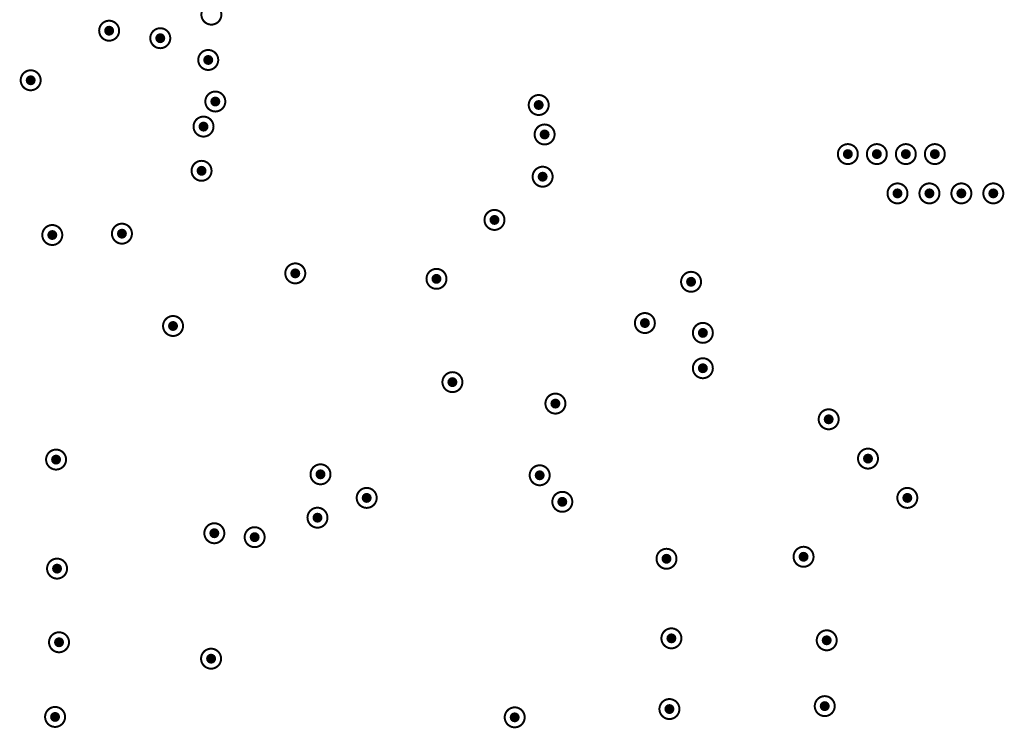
# Model space of a CAD drawing. Header units: inches. Extents: x -11.9 to 0, y -4.1 to 7.1.
# Tile 29 of 54: x -5.653 to -4.667, y 2.663 to 3.373. Entities that reach past the tile are written whole.
import ezdxf

# ---------------------------------------------------------------- set-up
doc = ezdxf.new("R2010")
doc.units = ezdxf.units.IN
doc.header["$MEASUREMENT"] = 0
doc.layers.add('DrillDrawing', color=1, linetype='Continuous')
doc.layers.add('ViaHoleLayer', color=16, linetype='Continuous')

msp = doc.modelspace()

# ---------------------------------------------------------------- hatches: boundary and pattern name
at = {"layer": 'ViaHoleLayer'}
h = msp.add_hatch(color=16, dxfattribs=at)
edge = h.paths.add_edge_path()
edge.add_arc((-5.56301, 3.36184), 0.005, 0, 360)
h = msp.add_hatch(color=16, dxfattribs=at)
edge = h.paths.add_edge_path()
edge.add_arc((-5.51181, 3.35433), 0.005, 0, 360)
h = msp.add_hatch(color=16, dxfattribs=at)
edge = h.paths.add_edge_path()
edge.add_arc((-5.46379, 3.33252), 0.005, 0, 360)
h = msp.add_hatch(color=16, dxfattribs=at)
edge = h.paths.add_edge_path()
edge.add_arc((-5.64157, 3.31217), 0.005, 0, 360)
h = msp.add_hatch(color=16, dxfattribs=at)
edge = h.paths.add_edge_path()
edge.add_arc((-5.45669, 3.29087), 0.005, 0, 360)
h = msp.add_hatch(color=16, dxfattribs=at)
edge = h.paths.add_edge_path()
edge.add_arc((-5.13287, 3.2874), 0.005, 0, 360)
h = msp.add_hatch(color=16, dxfattribs=at)
edge = h.paths.add_edge_path()
edge.add_arc((-5.4685, 3.26575), 0.005, 0, 360)
h = msp.add_hatch(color=16, dxfattribs=at)
edge = h.paths.add_edge_path()
edge.add_arc((-5.12697, 3.25787), 0.005, 0, 360)
h = msp.add_hatch(color=16, dxfattribs=at)
edge = h.paths.add_edge_path()
edge.add_arc((-4.82333, 3.23819), 0.005, 0, 360)
h = msp.add_hatch(color=16, dxfattribs=at)
edge = h.paths.add_edge_path()
edge.add_arc((-4.79429, 3.23819), 0.005, 0, 360)
h = msp.add_hatch(color=16, dxfattribs=at)
edge = h.paths.add_edge_path()
edge.add_arc((-4.76526, 3.23819), 0.005, 0, 360)
h = msp.add_hatch(color=16, dxfattribs=at)
edge = h.paths.add_edge_path()
edge.add_arc((-4.73622, 3.23819), 0.005, 0, 360)
h = msp.add_hatch(color=16, dxfattribs=at)
edge = h.paths.add_edge_path()
edge.add_arc((-5.47047, 3.22146), 0.005, 0, 360)
h = msp.add_hatch(color=16, dxfattribs=at)
edge = h.paths.add_edge_path()
edge.add_arc((-5.12894, 3.21555), 0.005, 0, 360)
h = msp.add_hatch(color=16, dxfattribs=at)
edge = h.paths.add_edge_path()
edge.add_arc((-4.77362, 3.19882), 0.005, 0, 360)
h = msp.add_hatch(color=16, dxfattribs=at)
edge = h.paths.add_edge_path()
edge.add_arc((-4.74163, 3.19882), 0.005, 0, 360)
h = msp.add_hatch(color=16, dxfattribs=at)
edge = h.paths.add_edge_path()
edge.add_arc((-4.70965, 3.19882), 0.005, 0, 360)
h = msp.add_hatch(color=16, dxfattribs=at)
edge = h.paths.add_edge_path()
edge.add_arc((-4.67766, 3.19882), 0.005, 0, 360)
h = msp.add_hatch(color=16, dxfattribs=at)
edge = h.paths.add_edge_path()
edge.add_arc((-5.17717, 3.17224), 0.005, 0, 360)
h = msp.add_hatch(color=16, dxfattribs=at)
edge = h.paths.add_edge_path()
edge.add_arc((-5.61994, 3.15712), 0.005, 0, 360)
h = msp.add_hatch(color=16, dxfattribs=at)
edge = h.paths.add_edge_path()
edge.add_arc((-5.5502, 3.15846), 0.005, 0, 360)
h = msp.add_hatch(color=16, dxfattribs=at)
edge = h.paths.add_edge_path()
edge.add_arc((-5.37662, 3.11867), 0.005, 0, 360)
h = msp.add_hatch(color=16, dxfattribs=at)
edge = h.paths.add_edge_path()
edge.add_arc((-5.23524, 3.11319), 0.005, 0, 360)
h = msp.add_hatch(color=16, dxfattribs=at)
edge = h.paths.add_edge_path()
edge.add_arc((-4.98032, 3.11024), 0.005, 0, 360)
h = msp.add_hatch(color=16, dxfattribs=at)
edge = h.paths.add_edge_path()
edge.add_arc((-5.49902, 3.06595), 0.005, 0, 360)
h = msp.add_hatch(color=16, dxfattribs=at)
edge = h.paths.add_edge_path()
edge.add_arc((-5.02657, 3.0689), 0.005, 0, 360)
h = msp.add_hatch(color=16, dxfattribs=at)
edge = h.paths.add_edge_path()
edge.add_arc((-4.9685, 3.05906), 0.005, 0, 360)
h = msp.add_hatch(color=16, dxfattribs=at)
edge = h.paths.add_edge_path()
edge.add_arc((-4.9685, 3.02362), 0.005, 0, 360)
h = msp.add_hatch(color=16, dxfattribs=at)
edge = h.paths.add_edge_path()
edge.add_arc((-5.21928, 3.00969), 0.005, 0, 360)
h = msp.add_hatch(color=16, dxfattribs=at)
edge = h.paths.add_edge_path()
edge.add_arc((-5.11614, 2.98819), 0.005, 0, 360)
h = msp.add_hatch(color=16, dxfattribs=at)
edge = h.paths.add_edge_path()
edge.add_arc((-4.84252, 2.97244), 0.005, 0, 360)
h = msp.add_hatch(color=16, dxfattribs=at)
edge = h.paths.add_edge_path()
edge.add_arc((-4.80315, 2.93307), 0.005, 0, 360)
h = msp.add_hatch(color=16, dxfattribs=at)
edge = h.paths.add_edge_path()
edge.add_arc((-5.61614, 2.93209), 0.005, 0, 360)
h = msp.add_hatch(color=16, dxfattribs=at)
edge = h.paths.add_edge_path()
edge.add_arc((-5.35138, 2.91732), 0.005, 0, 360)
h = msp.add_hatch(color=16, dxfattribs=at)
edge = h.paths.add_edge_path()
edge.add_arc((-5.13189, 2.91634), 0.005, 0, 360)
h = msp.add_hatch(color=16, dxfattribs=at)
edge = h.paths.add_edge_path()
edge.add_arc((-5.30512, 2.8937), 0.005, 0, 360)
h = msp.add_hatch(color=16, dxfattribs=at)
edge = h.paths.add_edge_path()
edge.add_arc((-4.76378, 2.8937), 0.005, 0, 360)
h = msp.add_hatch(color=16, dxfattribs=at)
edge = h.paths.add_edge_path()
edge.add_arc((-5.10925, 2.88976), 0.005, 0, 360)
h = msp.add_hatch(color=16, dxfattribs=at)
edge = h.paths.add_edge_path()
edge.add_arc((-5.3544, 2.87386), 0.005, 0, 360)
h = msp.add_hatch(color=16, dxfattribs=at)
edge = h.paths.add_edge_path()
edge.add_arc((-5.45768, 2.85827), 0.005, 0, 360)
h = msp.add_hatch(color=16, dxfattribs=at)
edge = h.paths.add_edge_path()
edge.add_arc((-5.41732, 2.85433), 0.005, 0, 360)
h = msp.add_hatch(color=16, dxfattribs=at)
edge = h.paths.add_edge_path()
edge.add_arc((-4.86768, 2.83469), 0.005, 0, 360)
h = msp.add_hatch(color=16, dxfattribs=at)
edge = h.paths.add_edge_path()
edge.add_arc((-5.00492, 2.83268), 0.005, 0, 360)
h = msp.add_hatch(color=16, dxfattribs=at)
edge = h.paths.add_edge_path()
edge.add_arc((-5.61516, 2.82283), 0.005, 0, 360)
h = msp.add_hatch(color=16, dxfattribs=at)
edge = h.paths.add_edge_path()
edge.add_arc((-5.61319, 2.74902), 0.005, 0, 360)
h = msp.add_hatch(color=16, dxfattribs=at)
edge = h.paths.add_edge_path()
edge.add_arc((-5, 2.75295), 0.005, 0, 360)
h = msp.add_hatch(color=16, dxfattribs=at)
edge = h.paths.add_edge_path()
edge.add_arc((-4.84449, 2.75098), 0.005, 0, 360)
h = msp.add_hatch(color=16, dxfattribs=at)
edge = h.paths.add_edge_path()
edge.add_arc((-5.46093, 2.73258), 0.005, 0, 360)
h = msp.add_hatch(color=16, dxfattribs=at)
edge = h.paths.add_edge_path()
edge.add_arc((-5.00197, 2.68209), 0.005, 0, 360)
h = msp.add_hatch(color=16, dxfattribs=at)
edge = h.paths.add_edge_path()
edge.add_arc((-4.84646, 2.68504), 0.005, 0, 360)
h = msp.add_hatch(color=16, dxfattribs=at)
edge = h.paths.add_edge_path()
edge.add_arc((-5.61713, 2.67421), 0.005, 0, 360)
h = msp.add_hatch(color=16, dxfattribs=at)
edge = h.paths.add_edge_path()
edge.add_arc((-5.15692, 2.67379), 0.005, 0, 360)

# ---------------------------------------------------------------- linework, layer by layer
at = {"layer": 'DrillDrawing'}
for points, const_width in [([(-5.45063, 3.37795, 1), (-5.47063, 3.37795, 1)], 0.002), ([(-5.55301, 3.36184, 1), (-5.57301, 3.36184, 1)], 0.002), ([(-5.57351, 3.36184, 1), (-5.57251, 3.36184, 1)], 0.001), ([(-5.55351, 3.36184, 1), (-5.55251, 3.36184, 1)], 0.001), ([(-5.50181, 3.35433, 1), (-5.52181, 3.35433, 1)], 0.002), ([(-5.52231, 3.35433, 1), (-5.52131, 3.35433, 1)], 0.001), ([(-5.50231, 3.35433, 1), (-5.50131, 3.35433, 1)], 0.001), ([(-5.45379, 3.33252, 1), (-5.47379, 3.33252, 1)], 0.002), ([(-5.47429, 3.33252, 1), (-5.47329, 3.33252, 1)], 0.001), ([(-5.45429, 3.33252, 1), (-5.45329, 3.33252, 1)], 0.001), ([(-5.63157, 3.31217, 1), (-5.65157, 3.31217, 1)], 0.002), ([(-5.65207, 3.31217, 1), (-5.65107, 3.31217, 1)], 0.001), ([(-5.63207, 3.31217, 1), (-5.63107, 3.31217, 1)], 0.001), ([(-5.44669, 3.29087, 1), (-5.46669, 3.29087, 1)], 0.002), ([(-5.12287, 3.2874, 1), (-5.14287, 3.2874, 1)], 0.002), ([(-5.46719, 3.29087, 1), (-5.46619, 3.29087, 1)], 0.001), ([(-5.44719, 3.29087, 1), (-5.44619, 3.29087, 1)], 0.001), ([(-5.14337, 3.2874, 1), (-5.14237, 3.2874, 1)], 0.001), ([(-5.12337, 3.2874, 1), (-5.12237, 3.2874, 1)], 0.001), ([(-5.4585, 3.26575, 1), (-5.4785, 3.26575, 1)], 0.002), ([(-5.479, 3.26575, 1), (-5.478, 3.26575, 1)], 0.001), ([(-5.459, 3.26575, 1), (-5.458, 3.26575, 1)], 0.001), ([(-5.11697, 3.25787, 1), (-5.13697, 3.25787, 1)], 0.002), ([(-5.13747, 3.25787, 1), (-5.13647, 3.25787, 1)], 0.001), ([(-5.11747, 3.25787, 1), (-5.11647, 3.25787, 1)], 0.001), ([(-4.81333, 3.23819, 1), (-4.83333, 3.23819, 1)], 0.002), ([(-4.78429, 3.23819, 1), (-4.80429, 3.23819, 1)], 0.002), ([(-4.75526, 3.23819, 1), (-4.77526, 3.23819, 1)], 0.002), ([(-4.72622, 3.23819, 1), (-4.74622, 3.23819, 1)], 0.002), ([(-4.83383, 3.23819, 1), (-4.83283, 3.23819, 1)], 0.001), ([(-4.81383, 3.23819, 1), (-4.81283, 3.23819, 1)], 0.001), ([(-4.80479, 3.23819, 1), (-4.80379, 3.23819, 1)], 0.001), ([(-4.78479, 3.23819, 1), (-4.78379, 3.23819, 1)], 0.001), ([(-4.77576, 3.23819, 1), (-4.77476, 3.23819, 1)], 0.001), ([(-4.75576, 3.23819, 1), (-4.75476, 3.23819, 1)], 0.001), ([(-4.74672, 3.23819, 1), (-4.74572, 3.23819, 1)], 0.001), ([(-4.72672, 3.23819, 1), (-4.72572, 3.23819, 1)], 0.001), ([(-5.46047, 3.22146, 1), (-5.48047, 3.22146, 1)], 0.002), ([(-5.11894, 3.21555, 1), (-5.13894, 3.21555, 1)], 0.002), ([(-5.48097, 3.22146, 1), (-5.47997, 3.22146, 1)], 0.001), ([(-5.46097, 3.22146, 1), (-5.45997, 3.22146, 1)], 0.001), ([(-5.13944, 3.21555, 1), (-5.13844, 3.21555, 1)], 0.001), ([(-5.11944, 3.21555, 1), (-5.11844, 3.21555, 1)], 0.001), ([(-4.76362, 3.19882, 1), (-4.78362, 3.19882, 1)], 0.002), ([(-4.73163, 3.19882, 1), (-4.75163, 3.19882, 1)], 0.002), ([(-4.69965, 3.19882, 1), (-4.71965, 3.19882, 1)], 0.002), ([(-4.66766, 3.19882, 1), (-4.68766, 3.19882, 1)], 0.002), ([(-4.78412, 3.19882, 1), (-4.78312, 3.19882, 1)], 0.001), ([(-4.76412, 3.19882, 1), (-4.76312, 3.19882, 1)], 0.001), ([(-4.75213, 3.19882, 1), (-4.75113, 3.19882, 1)], 0.001), ([(-4.73213, 3.19882, 1), (-4.73113, 3.19882, 1)], 0.001), ([(-4.72015, 3.19882, 1), (-4.71915, 3.19882, 1)], 0.001), ([(-4.70015, 3.19882, 1), (-4.69915, 3.19882, 1)], 0.001), ([(-4.68816, 3.19882, 1), (-4.68716, 3.19882, 1)], 0.001), ([(-4.66816, 3.19882, 1), (-4.66716, 3.19882, 1)], 0.001), ([(-5.16717, 3.17224, 1), (-5.18717, 3.17224, 1)], 0.002), ([(-5.60994, 3.15712, 1), (-5.62994, 3.15712, 1)], 0.002), ([(-5.5402, 3.15846, 1), (-5.5602, 3.15846, 1)], 0.002), ([(-5.18767, 3.17224, 1), (-5.18667, 3.17224, 1)], 0.001), ([(-5.16767, 3.17224, 1), (-5.16667, 3.17224, 1)], 0.001), ([(-5.63044, 3.15712, 1), (-5.62944, 3.15712, 1)], 0.001), ([(-5.61044, 3.15712, 1), (-5.60944, 3.15712, 1)], 0.001), ([(-5.5607, 3.15846, 1), (-5.5597, 3.15846, 1)], 0.001), ([(-5.5407, 3.15846, 1), (-5.5397, 3.15846, 1)], 0.001), ([(-5.36662, 3.11867, 1), (-5.38662, 3.11867, 1)], 0.002), ([(-5.38712, 3.11867, 1), (-5.38612, 3.11867, 1)], 0.001), ([(-5.36712, 3.11867, 1), (-5.36612, 3.11867, 1)], 0.001), ([(-5.22524, 3.11319, 1), (-5.24524, 3.11319, 1)], 0.002), ([(-4.97032, 3.11024, 1), (-4.99031, 3.11024, 1)], 0.002), ([(-5.24574, 3.11319, 1), (-5.24474, 3.11319, 1)], 0.001), ([(-5.22574, 3.11319, 1), (-5.22474, 3.11319, 1)], 0.001), ([(-4.99081, 3.11024, 1), (-4.98982, 3.11024, 1)], 0.001), ([(-4.97081, 3.11024, 1), (-4.96981, 3.11024, 1)], 0.001), ([(-5.48902, 3.06595, 1), (-5.50902, 3.06595, 1)], 0.002), ([(-5.01657, 3.0689, 1), (-5.03657, 3.0689, 1)], 0.002), ([(-5.50952, 3.06595, 1), (-5.50852, 3.06595, 1)], 0.001), ([(-5.48952, 3.06595, 1), (-5.48852, 3.06595, 1)], 0.001), ([(-5.03707, 3.0689, 1), (-5.03607, 3.0689, 1)], 0.001), ([(-5.01707, 3.0689, 1), (-5.01607, 3.0689, 1)], 0.001), ([(-4.9585, 3.05906, 1), (-4.9785, 3.05906, 1)], 0.002), ([(-4.979, 3.05906, 1), (-4.978, 3.05906, 1)], 0.001), ([(-4.959, 3.05906, 1), (-4.958, 3.05906, 1)], 0.001), ([(-4.9585, 3.02362, 1), (-4.9785, 3.02362, 1)], 0.002), ([(-5.20928, 3.00969, 1), (-5.22928, 3.00969, 1)], 0.002), ([(-4.979, 3.02362, 1), (-4.978, 3.02362, 1)], 0.001), ([(-4.959, 3.02362, 1), (-4.958, 3.02362, 1)], 0.001), ([(-5.22978, 3.00969, 1), (-5.22878, 3.00969, 1)], 0.001), ([(-5.20978, 3.00969, 1), (-5.20878, 3.00969, 1)], 0.001), ([(-5.10614, 2.98819, 1), (-5.12614, 2.98819, 1)], 0.002), ([(-5.12664, 2.98819, 1), (-5.12564, 2.98819, 1)], 0.001), ([(-5.10664, 2.98819, 1), (-5.10564, 2.98819, 1)], 0.001), ([(-4.83252, 2.97244, 1), (-4.85252, 2.97244, 1)], 0.002), ([(-4.85302, 2.97244, 1), (-4.85202, 2.97244, 1)], 0.001), ([(-4.83302, 2.97244, 1), (-4.83202, 2.97244, 1)], 0.001), ([(-5.60614, 2.93209, 1), (-5.62614, 2.93209, 1)], 0.002), ([(-4.79315, 2.93307, 1), (-4.81315, 2.93307, 1)], 0.002), ([(-5.62664, 2.93209, 1), (-5.62564, 2.93209, 1)], 0.001), ([(-5.60664, 2.93209, 1), (-5.60564, 2.93209, 1)], 0.001), ([(-5.34138, 2.91732, 1), (-5.36138, 2.91732, 1)], 0.002), ([(-4.81365, 2.93307, 1), (-4.81265, 2.93307, 1)], 0.001), ([(-4.79365, 2.93307, 1), (-4.79265, 2.93307, 1)], 0.001), ([(-5.36188, 2.91732, 1), (-5.36088, 2.91732, 1)], 0.001), ([(-5.34188, 2.91732, 1), (-5.34088, 2.91732, 1)], 0.001), ([(-5.12189, 2.91634, 1), (-5.14189, 2.91634, 1)], 0.002), ([(-5.14239, 2.91634, 1), (-5.14139, 2.91634, 1)], 0.001), ([(-5.12239, 2.91634, 1), (-5.12139, 2.91634, 1)], 0.001), ([(-5.29512, 2.8937, 1), (-5.31512, 2.8937, 1)], 0.002), ([(-5.09925, 2.88976, 1), (-5.11925, 2.88976, 1)], 0.002), ([(-4.75378, 2.8937, 1), (-4.77378, 2.8937, 1)], 0.002), ([(-5.31562, 2.8937, 1), (-5.31462, 2.8937, 1)], 0.001), ([(-5.29562, 2.8937, 1), (-5.29462, 2.8937, 1)], 0.001), ([(-5.11975, 2.88976, 1), (-5.11875, 2.88976, 1)], 0.001), ([(-5.09975, 2.88976, 1), (-5.09875, 2.88976, 1)], 0.001), ([(-4.77428, 2.8937, 1), (-4.77328, 2.8937, 1)], 0.001), ([(-4.75428, 2.8937, 1), (-4.75328, 2.8937, 1)], 0.001), ([(-5.3444, 2.87386, 1), (-5.3644, 2.87386, 1)], 0.002), ([(-5.44768, 2.85827, 1), (-5.46768, 2.85827, 1)], 0.002), ([(-5.3649, 2.87386, 1), (-5.3639, 2.87386, 1)], 0.001), ([(-5.3449, 2.87386, 1), (-5.3439, 2.87386, 1)], 0.001), ([(-5.46818, 2.85827, 1), (-5.46718, 2.85827, 1)], 0.001), ([(-5.44818, 2.85827, 1), (-5.44718, 2.85827, 1)], 0.001), ([(-5.40732, 2.85433, 1), (-5.42732, 2.85433, 1)], 0.002), ([(-5.42782, 2.85433, 1), (-5.42682, 2.85433, 1)], 0.001), ([(-5.40782, 2.85433, 1), (-5.40682, 2.85433, 1)], 0.001), ([(-4.99492, 2.83268, 1), (-5.01492, 2.83268, 1)], 0.002), ([(-4.85768, 2.83469, 1), (-4.87768, 2.83469, 1)], 0.002), ([(-5.60516, 2.82283, 1), (-5.62516, 2.82283, 1)], 0.002), ([(-5.01542, 2.83268, 1), (-5.01442, 2.83268, 1)], 0.001), ([(-4.99542, 2.83268, 1), (-4.99442, 2.83268, 1)], 0.001), ([(-4.87818, 2.83469, 1), (-4.87718, 2.83469, 1)], 0.001), ([(-4.85818, 2.83469, 1), (-4.85718, 2.83469, 1)], 0.001), ([(-5.62566, 2.82283, 1), (-5.62466, 2.82283, 1)], 0.001), ([(-5.60566, 2.82283, 1), (-5.60466, 2.82283, 1)], 0.001), ([(-4.99, 2.75295, 1), (-5.01, 2.75295, 1)], 0.002), ([(-4.83449, 2.75098, 1), (-4.85449, 2.75098, 1)], 0.002), ([(-5.60319, 2.74902, 1), (-5.62319, 2.74902, 1)], 0.002), ([(-5.0105, 2.75295, 1), (-5.0095, 2.75295, 1)], 0.001), ([(-4.9905, 2.75295, 1), (-4.9895, 2.75295, 1)], 0.001), ([(-4.85499, 2.75098, 1), (-4.85399, 2.75098, 1)], 0.001), ([(-4.83499, 2.75098, 1), (-4.83399, 2.75098, 1)], 0.001), ([(-5.62369, 2.74902, 1), (-5.62269, 2.74902, 1)], 0.001), ([(-5.60369, 2.74902, 1), (-5.60269, 2.74902, 1)], 0.001), ([(-5.45093, 2.73258, 1), (-5.47093, 2.73258, 1)], 0.002), ([(-5.47143, 2.73258, 1), (-5.47043, 2.73258, 1)], 0.001), ([(-5.45143, 2.73258, 1), (-5.45043, 2.73258, 1)], 0.001), ([(-4.99197, 2.68209, 1), (-5.01197, 2.68209, 1)], 0.002), ([(-4.83646, 2.68504, 1), (-4.85646, 2.68504, 1)], 0.002), ([(-5.60713, 2.67421, 1), (-5.62713, 2.67421, 1)], 0.002), ([(-5.14692, 2.67379, 1), (-5.16692, 2.67379, 1)], 0.002), ([(-5.01247, 2.68209, 1), (-5.01147, 2.68209, 1)], 0.001), ([(-4.99247, 2.68209, 1), (-4.99147, 2.68209, 1)], 0.001), ([(-4.85696, 2.68504, 1), (-4.85596, 2.68504, 1)], 0.001), ([(-4.83696, 2.68504, 1), (-4.83596, 2.68504, 1)], 0.001), ([(-5.62763, 2.67421, 1), (-5.62663, 2.67421, 1)], 0.001), ([(-5.60763, 2.67421, 1), (-5.60663, 2.67421, 1)], 0.001), ([(-5.16742, 2.67379, 1), (-5.16642, 2.67379, 1)], 0.001), ([(-5.14742, 2.67379, 1), (-5.14642, 2.67379, 1)], 0.001)]:
    msp.add_lwpolyline(points, format="xyb", close=True, dxfattribs=dict(at, const_width=const_width))

doc.saveas('drawing.dxf')
